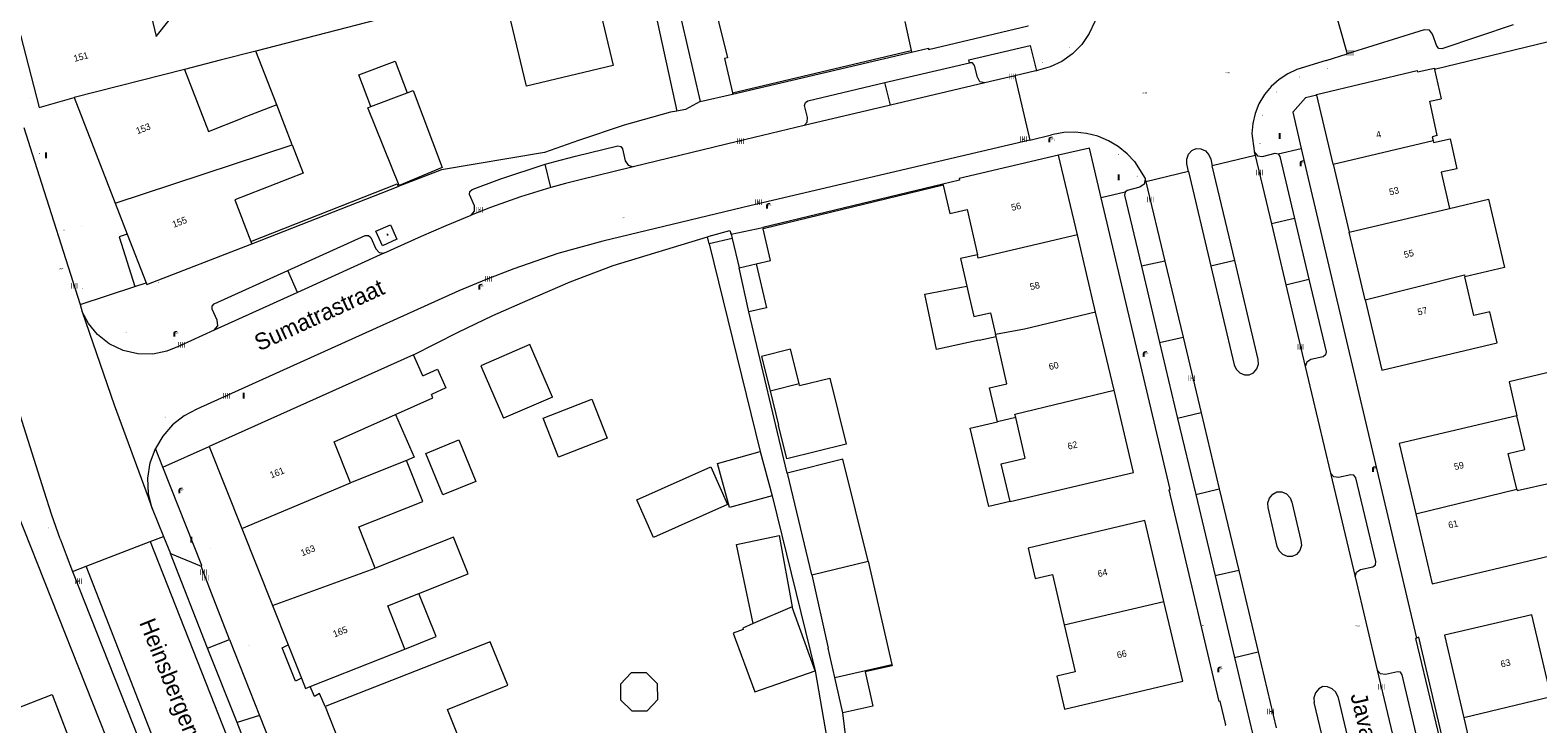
# Model space of a CAD drawing. Header units: metres. Extents: x 197457 to 198138, y 353986 to 354984.
# Tile 71 of 217: x 197813 to 197927, y 354161 to 354213. Entities that reach past the tile are written whole.
import ezdxf
from ezdxf.enums import TextEntityAlignment as Align

# ---------------------------------------------------------------- set-up
doc = ezdxf.new("R2010")
doc.units = ezdxf.units.M
doc.header["$MEASUREMENT"] = 0
for name, color, linetype, lineweight, true_color in [('afsluitpaal', 7, 'Continuous', 0, 0xde7233), ('benzine-   olieput', 7, 'Continuous', 0, 0x104b6e), ('CAI-kast', 7, 'Continuous', 0, 0x104b6e), ('kolk', 7, 'Continuous', 0, 0x104b6e), ('lichtmast', 7, 'Continuous', 0, 0x104b6e), ('verkeersbordpaal', 7, 'Continuous', 0, 0x104b6e)]:
    doc.layers.add(name, color=color, linetype=linetype, lineweight=lineweight, true_color=true_color)
for name, color, linetype, lineweight in [('bijgebouw', 1, 'Continuous', 13), ('grens individueel parkeervak', 7, 'Continuous', 0), ('Grens maaiveld', 253, 'Continuous', 0), ('grens WOZ object', 7, 'Continuous', 0), ('hoofdgebouw', 1, 'Continuous', 0), ('Hoogtepunt', 7, 'Continuous', 0), ('huisnummerreeks BGT', 7, 'Continuous', 0), ('kant muur', 30, 'Continuous', 0), ('kant verharding', 7, 'Continuous', 0), ('openbare ruimte label tekst', 7, 'Continuous', 0), ('tussenmuur', 1, 'Continuous', 13), ('tussenmuur bijgebouw (GBKN Zuid)', 1, 'Continuous', 13), ('vlakafsluiter', 1, 'Continuous', 0), ('waterleidingput', 132, 'Continuous', 0), ('weginrichtingselement', 7, 'Continuous', 0)]:
    doc.layers.add(name, color=color, linetype=linetype, lineweight=lineweight)
doc.styles.add('Style-STANDARD', font='STANDARD.shx')
doc.styles.add('Style-WORKING', font='WORKING.shx')

# ---------------------------------------------------------------- blocks, each defined once
blk = doc.blocks.new('afsluitpaal')
at = {"layer": 'afsluitpaal', "linetype": 'Continuous', "lineweight": 0, "true_color": 0xbd2877}
blk.add_hatch(color=232, dxfattribs=at).paths.add_polyline_path([(0.2, 0.6, 1), (-0.1, 0.6), (-0.1, 0.1), (-0.3, 0.1), (-0.3, -0.1), (0, -0.1, -0.414214), (-0.1, 0, -1), (0.1, 0, -0.414214), (0, -0.1), (0.3, -0.1), (0.3, 0.1), (0.2, 0.1)])
at = {"layer": 'afsluitpaal', "linetype": 'Continuous', "lineweight": 0, "true_color": 0x681648}
blk.add_hatch(color=219, dxfattribs=at).paths.add_polyline_path([(0.1, 0, 1), (-0.1, 0, 1)])
blk = doc.blocks.new('kolk')
at = {"layer": 'kolk', "linetype": 'Continuous', "lineweight": 0, "true_color": 0xbd2877}
for points in [[(-0.49, -0.43), (-0.49, 0), (-0.49, 0.42), (-0.4, 0.42), (-0.4, 0), (-0.4, -0.43)], [(-0.19, -0.43), (-0.19, 0), (-0.19, 0.42), (-0.11, 0.42), (-0.11, 0), (-0.11, -0.43)], [(0.11, -0.43), (0.11, 0), (0.11, 0.42), (0.19, 0.42), (0.19, 0), (0.19, -0.43)], [(0.4, -0.43), (0.4, 0), (0.4, 0.42), (0.49, 0.42), (0.49, 0), (0.49, -0.43)]]:
    blk.add_hatch(color=232, dxfattribs=at).paths.add_polyline_path(points)
at = {"layer": 'kolk', "linetype": 'Continuous', "lineweight": 0, "true_color": 0x681648}
blk.add_hatch(color=219, dxfattribs=at).paths.add_polyline_path([(0.1, 0, 1), (-0.1, 0, 1)])
blk = doc.blocks.new('kast')
at = {"layer": 'CAI-kast', "linetype": 'Continuous', "lineweight": 0, "true_color": 0xbd2877}
h = blk.add_hatch(color=232, dxfattribs=at)
edge = h.paths.add_edge_path()
edge.add_arc((0, 0), 0.1, 0, 360)
edge.add_line((0, -0.1), (0.3, -0.1))
edge.add_line((0.3, -0.1), (0.3, 0.5))
edge.add_line((0.3, 0.5), (-0.3, 0.5))
edge.add_line((-0.3, 0.5), (-0.3, -0.1))
edge.add_line((-0.3, -0.1), (0, -0.1))
edge = h.paths.add_edge_path(flags=16)
edge.add_arc((-0.2, 0.3), 0.0607, 0, 360)
at = {"layer": 'CAI-kast', "linetype": 'Continuous', "lineweight": 0, "true_color": 0x681648}
blk.add_hatch(color=219, dxfattribs=at).paths.add_polyline_path([(-0.1, 0, 1), (0.1, 0, 1)])
at = {"layer": 'CAI-kast', "color": 232, "linetype": 'Continuous', "lineweight": 0, "true_color": 0xbd2877, "extrusion": (0, 0, -1)}
blk.add_solid([(-0.3, 0.6), (0.3, 0.6), (-0.3, 0.5), (0.3, 0.5)], dxfattribs=at)
blk = doc.blocks.new('lichtmast')
at = {"layer": 'lichtmast', "linetype": 'Continuous', "lineweight": 0, "true_color": 0xbd2877}
for points in [[(0.15, 0.42, -0.344151), (0.3, 0.61), (0.43, 0.64, 0.960861), (0.4, 0.79), (0.1, 0.74, 0.366629), (-0.15, 0.45), (-0.15, -0.1), (0, -0.1, -0.414214), (-0.1, 0, -1), (0.1, 0, -0.414214), (0, -0.1), (0.15, -0.1)], [(0.35, 0.55, 1), (0.3, 0.56), (0.23, 0.32, 1), (0.28, 0.31)], [(0.42, 0.58, 1), (0.38, 0.57), (0.44, 0.33, 1), (0.48, 0.34)], [(0.49, 0.61, 1), (0.45, 0.58), (0.63, 0.4, 1), (0.66, 0.43)]]:
    blk.add_hatch(color=232, dxfattribs=at).paths.add_polyline_path(points)
at = {"layer": 'lichtmast', "linetype": 'Continuous', "lineweight": 0, "true_color": 0x681648}
blk.add_hatch(color=219, dxfattribs=at).paths.add_polyline_path([(-0.1, 0, 1), (0.1, 0, 1)])
blk = doc.blocks.new('waterleidingput')
at = {"layer": 'waterleidingput', "linetype": 'Continuous', "lineweight": 0, "true_color": 0x248bcb}
h = blk.add_hatch(color=142, dxfattribs=at)
edge = h.paths.add_edge_path()
edge.add_spline(control_points=[(0.4, 0), (0.4, 0), (0.4, 0.1), (0.4, 0.2), (0.3, 0.3), (0.1, 0.3), (0, 0.3), (-0.2, 0.3), (-0.3, 0.2), (-0.4, 0.1), (-0.4, 0.1), (-0.4, -0.1), (-0.4, -0.1), (-0.3, -0.2), (-0.3, -0.3), (-0.1, -0.3), (0, -0.3), (0.3, -0.3), (0.4, -0.2), (0.4, -0.1), (0.4, 0), (0.4, 0)], knot_values=[0, 0, 0, 0, 0.060484, 0.060484, 0.178041, 0.178041, 0.295599, 0.295599, 0.413157, 0.413157, 0.498623, 0.498623, 0.584089, 0.584089, 0.669555, 0.669555, 0.808438, 0.808438, 0.94732, 0.94732, 1, 1, 1, 1], degree=3, periodic=0)
edge = h.paths.add_edge_path(flags=16)
edge.add_ellipse((0, 0), major_axis=(0.392, 0), ratio=0.689655, start_angle=0, end_angle=360)
for points in [[(-0.1, -0.1, -0.141608), (-0.1, 0), (-0.1, -0.1), (-0.2, 0.2), (-0.2, 0.2), (-0.1, -0.2), (-0.1, -0.2)], [(0, 0.2), (0, 0.2), (-0.1, 0.1, -0.269854), (0, 0.1)], [(0.2, 0.2), (0.2, 0.2), (0.1, -0.1), (0.1, 0, -0.141608), (0, -0.1), (0.1, -0.2), (0.1, -0.2)]]:
    blk.add_hatch(color=142, dxfattribs=at).paths.add_polyline_path(points)
at = {"layer": 'waterleidingput', "linetype": 'Continuous', "lineweight": 0, "true_color": 0x104b6e}
blk.add_hatch(color=156, dxfattribs=at).paths.add_polyline_path([(0.1, 0, 1), (-0.1, 0, 1)])
blk = doc.blocks.new('benzineolieput')
at = {"layer": 'benzine-   olieput', "linetype": 'Continuous', "lineweight": 0, "true_color": 0xbd2877}
h = blk.add_hatch(color=232, dxfattribs=at)
edge = h.paths.add_edge_path()
edge.add_spline(control_points=[(0.4, 0), (0.4, 0), (0.4, 0.1), (0.4, 0.2), (0.3, 0.3), (0.1, 0.3), (0, 0.3), (-0.2, 0.3), (-0.3, 0.2), (-0.4, 0.1), (-0.4, 0.1), (-0.4, -0.1), (-0.4, -0.1), (-0.3, -0.2), (-0.3, -0.3), (-0.1, -0.3), (0, -0.3), (0.3, -0.3), (0.4, -0.2), (0.4, -0.1), (0.4, 0), (0.4, 0)], knot_values=[0, 0, 0, 0, 0.060484, 0.060484, 0.178041, 0.178041, 0.295599, 0.295599, 0.413157, 0.413157, 0.498623, 0.498623, 0.584089, 0.584089, 0.669555, 0.669555, 0.808438, 0.808438, 0.94732, 0.94732, 1, 1, 1, 1], degree=3, periodic=0)
edge = h.paths.add_edge_path(flags=16)
edge.add_ellipse((0, 0), major_axis=(0.392, 0), ratio=0.689655, start_angle=0, end_angle=360)
h = blk.add_hatch(color=232, dxfattribs=at)
h.paths.add_polyline_path([(-0.1, -0.1, -0.572477), (-0.1, 0.1, 0.381612), (-0.1, 0.2), (-0.2, 0.2), (-0.2, -0.2), (-0.1, -0.2, 0.381612)])
h.paths.add_polyline_path([(-0.1, -0.1), (-0.2, -0.1), (-0.2, 0), (-0.1, 0, -1)], flags=16)
h.paths.add_polyline_path([(-0.1, 0), (-0.2, 0), (-0.2, 0.1), (-0.1, 0.1, -1)], flags=16)
at = {"layer": 'benzine-   olieput', "linetype": 'Continuous', "lineweight": 0, "true_color": 0x681648}
blk.add_hatch(color=219, dxfattribs=at).paths.add_polyline_path([(0.1, 0, 1), (-0.1, 0, 1)])
at = {"layer": 'benzine-   olieput', "linetype": 'Continuous', "lineweight": 0, "true_color": 0xbd2877}
h = blk.add_hatch(color=232, dxfattribs=at)
h.paths.add_polyline_path([(0.3, -0.1), (0.3, 0.1, 1), (0.1, 0.1), (0.1, 0.1, -0.377964), (0.1, -0.1), (0.1, -0.1, 1)])
h.paths.add_polyline_path([(0.1, -0.1), (0.1, 0.1, -1), (0.2, 0.1), (0.2, -0.1, -1)], flags=16)
blk = doc.blocks.new('paal')
at = {"layer": 'verkeersbordpaal', "linetype": 'Continuous', "lineweight": 0, "true_color": 0xbd2877}
blk.add_hatch(color=232, dxfattribs=at).paths.add_polyline_path([(0.15, 0.8), (-0.15, 0.8), (-0.15, -0.1), (0, -0.1, -0.414214), (-0.1, 0, -1), (0.1, 0, -0.414214), (0, -0.1), (0.15, -0.1)])
at = {"layer": 'verkeersbordpaal', "linetype": 'Continuous', "lineweight": 0, "true_color": 0x681648}
blk.add_hatch(color=219, dxfattribs=at).paths.add_polyline_path([(-0.1, 0, 1), (0.1, 0, 1)])

msp = doc.modelspace()

# ---------------------------------------------------------------- linework, layer by layer
at = {"layer": 'bijgebouw', "linetype": 'Continuous', "lineweight": 13}
for p, q in [((197862.416, 354213.919), (197863.848, 354207.748)), ((197865.679, 354210.986), (197866.275, 354208.417)), ((197863.848, 354207.748), (197866.298, 354208.317)), ((197866.275, 354208.417), (197866.298, 354208.317)), ((197866.194, 354197.759), (197868.564, 354198.28)), ((197866.194, 354197.759), (197866.269, 354197.442)), ((197868.564, 354198.28), (197868.591, 354198.163)), ((197866.269, 354197.442), (197866.792, 354195.227)), ((197871.337, 354186.372), (197871.299, 354186.526)), ((197852.741, 354185.508), (197849.054, 354183.915)), ((197869.111, 354185.982), (197869.752, 354183.404)), ((197870.392, 354179.792), (197872.241, 354172.144)), ((197876.506, 354173.157), (197878.287, 354165.386)), ((197872.241, 354172.144), (197872.246, 354172.122)), ((197872.246, 354172.122), (197873.482, 354166.619)), ((197867.836, 354168.459), (197867.052, 354168.12)), ((197873.991, 354164.4), (197873.482, 354166.619)), ((197874.602, 354161.74), (197873.991, 354164.4))]:
    msp.add_line(p, q, dxfattribs=at)
at = {"layer": 'bijgebouw', "linetype": 'Continuous', "lineweight": 13, "flags": 128}
for points in [[(197862.416, 354213.919), (197865.028, 354214.564), (197865.899, 354211.04), (197865.679, 354210.986)], [(197839.073, 354207.372), (197838.165, 354209.748), (197840.899, 354210.793), (197841.808, 354208.414)], [(197841.808, 354208.414), (197842.248, 354208.576), (197844.428, 354202.786), (197841.19, 354201.432), (197838.829, 354207.267), (197839.073, 354207.372)], [(197868.076, 354195.533), (197869.149, 354195.788), (197868.591, 354198.163)], [(197852.741, 354185.508), (197851.035, 354189.458), (197847.347, 354187.865), (197849.054, 354183.915)], [(197871.299, 354186.526), (197870.655, 354189.106), (197868.469, 354188.562), (197869.111, 354185.982)], [(197871.337, 354186.372), (197873.614, 354186.938), (197874.851, 354181.961), (197870.386, 354180.852), (197869.752, 354183.404)], [(197876.506, 354173.157), (197874.599, 354180.836), (197870.392, 354179.792)], [(197872.52, 354164.91), (197870.905, 354169.338), (197870.769, 354169.726)], [(197867.052, 354168.12), (197867.091, 354168.007), (197866.341, 354167.745), (197867.956, 354163.317), (197872.52, 354164.91)], [(197876.262, 354164.825), (197876.85, 354162.259), (197874.602, 354161.74)], [(197878.287, 354165.386), (197878.308, 354165.294), (197876.262, 354164.825)]]:
    msp.add_lwpolyline(points, dxfattribs=at)
at = {"layer": 'grens individueel parkeervak', "linetype": 'Continuous', "lineweight": 0}
for p, q in [((197877.757, 354209.173), (197884.126, 354210.672)), ((197878.169, 354207.47), (197877.757, 354209.173)), ((197885.275, 354209.149), (197878.169, 354207.47)), ((197878.169, 354207.47), (197871.693, 354205.939)), ((197905.559, 354203.968), (197905.627, 354203.682)), ((197905.627, 354203.682), (197906.847, 354198.541)), ((197852.619, 354201.292), (197852.189, 354203.029)), ((197858.708, 354202.812), (197854.808, 354201.862)), ((197858.813, 354202.838), (197858.708, 354202.812)), ((197897.352, 354201.918), (197897.402, 354201.711)), ((197897.402, 354201.711), (197898.829, 354195.747)), ((197908.6, 354198.94), (197906.847, 354198.541)), ((197908.6, 354198.94), (197909.676, 354194.376)), ((197906.847, 354198.541), (197907.937, 354193.947)), ((197840.049, 354196.339), (197833.534, 354193.387)), ((197898.829, 354195.747), (197897.074, 354195.349)), ((197898.829, 354195.747), (197900.2, 354190.005)), ((197833.534, 354193.387), (197832.81, 354195.027)), ((197897.074, 354195.349), (197898.437, 354189.611)), ((197907.937, 354193.947), (197909.676, 354194.376)), ((197833.534, 354193.387), (197827.276, 354190.551)), ((197907.937, 354193.947), (197909.395, 354187.806)), ((197898.437, 354189.611), (197900.2, 354190.005)), ((197900.2, 354190.005), (197901.558, 354184.315)), ((197898.437, 354189.611), (197899.794, 354183.896)), ((197901.558, 354184.315), (197899.794, 354183.896)), ((197901.558, 354184.315), (197902.924, 354178.592)), ((197899.794, 354183.896), (197901.152, 354178.177)), ((197911.3, 354179.776), (197913.15, 354171.983)), ((197901.152, 354178.177), (197902.924, 354178.592)), ((197902.924, 354178.592), (197904.389, 354172.455)), ((197901.152, 354178.177), (197902.606, 354172.054)), ((197826.778, 354166.618), (197823.976, 354173.726)), ((197823.976, 354173.726), (197826.29, 354172.789)), ((197904.389, 354172.455), (197902.606, 354172.054)), ((197902.606, 354172.054), (197904.067, 354165.905)), ((197904.389, 354172.455), (197905.852, 354166.329)), ((197826.778, 354166.618), (197828.436, 354167.276)), ((197828.436, 354167.276), (197830.685, 354161.555)), ((197828.99, 354161.007), (197826.778, 354166.618)), ((197904.067, 354165.905), (197905.852, 354166.329)), ((197905.852, 354166.329), (197907.216, 354160.614)), ((197904.067, 354165.905), (197905.426, 354160.18)), ((197914.819, 354164.95), (197916.385, 354158.352)), ((197830.685, 354161.555), (197828.99, 354161.007)), ((197830.685, 354161.555), (197832.761, 354156.273)), ((197831.125, 354155.591), (197828.99, 354161.007))]:
    msp.add_line(p, q, dxfattribs=at)
at = {"layer": 'grens individueel parkeervak', "linetype": 'Continuous', "lineweight": 0, "flags": 128}
for points in [[(197925.039, 354213.515), (197919.68, 354211.721), (197919.453, 354211.737), (197919.301, 354211.907), (197918.987, 354212.815), (197918.739, 354213.116), (197918.351, 354213.156)], [(197885.275, 354209.149), (197884.911, 354209.244), (197884.726, 354209.572), (197884.498, 354210.462), (197884.362, 354210.656), (197884.126, 354210.672)], [(197871.693, 354205.939), (197871.914, 354206.199), (197871.936, 354206.539), (197871.717, 354207.442), (197871.774, 354207.671), (197871.966, 354207.81), (197877.757, 354209.173)], [(197852.189, 354203.029), (197853.323, 354203.347), (197854.469, 354203.644), (197857.647, 354204.412), (197857.872, 354204.371), (197858.004, 354204.184), (197858.215, 354203.282), (197858.442, 354202.963), (197858.813, 354202.838)], [(197905.559, 354203.968), (197905.804, 354203.669), (197906.187, 354203.624), (197907.129, 354203.86), (197907.358, 354203.814)], [(197907.358, 354203.814), (197907.495, 354203.625), (197908.6, 354198.94)], [(197846.619, 354199.201), (197846.872, 354199.502), (197846.859, 354199.895), (197846.49, 354200.761), (197846.506, 354200.992), (197846.688, 354201.134), (197848.761, 354201.915), (197852.189, 354203.029)], [(197852.619, 354201.292), (197850.322, 354200.587), (197848.058, 354199.781), (197846.619, 354199.201)], [(197854.808, 354201.862), (197853.711, 354201.588), (197852.619, 354201.292)], [(197897.352, 354201.918), (197897.276, 354201.528), (197896.951, 354201.3), (197896.005, 354201.062), (197895.838, 354200.922)], [(197895.838, 354200.922), (197895.802, 354200.707), (197897.074, 354195.349)], [(197832.81, 354195.027), (197838.648, 354197.661), (197838.888, 354197.662), (197839.069, 354197.506), (197839.438, 354196.659), (197839.686, 354196.388), (197840.049, 354196.339)], [(197827.276, 354190.551), (197827.542, 354190.879), (197827.504, 354191.3), (197827.13, 354192.12), (197827.114, 354192.349), (197827.262, 354192.524), (197832.81, 354195.027)], [(197909.676, 354194.376), (197910.964, 354188.914), (197910.928, 354188.682), (197910.738, 354188.546), (197909.818, 354188.327), (197909.52, 354188.137), (197909.395, 354187.806)], [(197913.15, 354171.983), (197913.25, 354172.334), (197913.563, 354172.522), (197914.478, 354172.731), (197914.675, 354172.881), (197914.7, 354173.127), (197913.202, 354179.442), (197913.061, 354179.634), (197912.825, 354179.668), (197911.901, 354179.46), (197911.538, 354179.5), (197911.3, 354179.776)], [(197828.436, 354167.276), (197827.068, 354170.756), (197826.29, 354172.789)], [(197918.084, 354158.77), (197916.69, 354164.608), (197916.562, 354164.8), (197916.333, 354164.833), (197915.435, 354164.626), (197915.066, 354164.672), (197914.819, 354164.95)]]:
    msp.add_lwpolyline(points, dxfattribs=at)
at = {"layer": 'Grens maaiveld', "linetype": 'Continuous', "lineweight": 0}
for p, q in [((197911.215, 354216.105), (197912.561, 354211.34)), ((197866.275, 354208.417), (197879.731, 354211.584)), ((197887.549, 354209.686), (197888.655, 354204.853)), ((197905.627, 354203.682), (197902.4, 354202.916)), ((197900.619, 354202.494), (197897.402, 354201.711)), ((197830.104, 354197.044), (197841.121, 354201.348)), ((197882.124, 354201.544), (197868.564, 354198.28)), ((197882.147, 354201.448), (197868.591, 354198.163)), ((197817.624, 354172.778), (197822.454, 354174.635)), ((197822.454, 354174.635), (197823.457, 354175.021)), ((197816.613, 354172.389), (197817.624, 354172.778))]:
    msp.add_line(p, q, dxfattribs=at)
at = {"layer": 'Grens maaiveld', "linetype": 'Continuous', "lineweight": 0, "flags": 128}
for points in [[(197931.353, 354210.59), (197930.304, 354212.875), (197919.139, 354210.169)], [(197866.298, 354208.317), (197879.757, 354211.467), (197879.755, 354211.476)], [(197830.033, 354197.227), (197841.045, 354201.545), (197841.121, 354201.348)], [(197822.454, 354174.635), (197828.882, 354158.335), (197833.348, 354147.208), (197837.088, 354137.997), (197840.195, 354130.66), (197843.439, 354123.414), (197847.813, 354114.407), (197850.497, 354109.062), (197852.974, 354104.846)], [(197848.471, 354102.346), (197843.568, 354111.303), (197839.962, 354118.544), (197837.034, 354124.893), (197833.797, 354132.287), (197830.377, 354140.594), (197824.764, 354154.49), (197817.624, 354172.778)], [(197917.775, 354167.376), (197917.706, 354167.351), (197920.153, 354157.105)], [(197920.153, 354157.105), (197920.369, 354157.151), (197917.942, 354167.437), (197917.775, 354167.376)]]:
    msp.add_lwpolyline(points, dxfattribs=at)
at = {"layer": 'grens WOZ object', "linetype": 'Continuous', "lineweight": 0}
for p, q in [((197830.415, 354211.544), (197827.733, 354210.854)), ((197831.981, 354207.494), (197830.415, 354211.544)), ((197827.733, 354210.854), (197825.029, 354210.166)), ((197831.981, 354207.494), (197829.379, 354206.488)), ((197866.792, 354195.227), (197868.076, 354195.533)), ((197867.526, 354191.922), (197866.792, 354195.227)), ((197883.924, 354193.856), (197884.026, 354193.408)), ((197884.026, 354193.408), (197884.447, 354191.567)), ((197884.447, 354191.567), (197885.713, 354191.857)), ((197885.713, 354191.857), (197886.092, 354190.206)), ((197884.855, 354189.783), (197886.123, 354190.073)), ((197886.123, 354190.073), (197886.092, 354190.206)), ((197887.602, 354183.967), (197886.231, 354183.643)), ((197841.748, 354180.737), (197837.529, 354179.061)), ((197865.145, 354180.517), (197868.362, 354181.406)), ((197868.362, 354181.406), (197869.282, 354178.076)), ((197859.092, 354177.771), (197864.661, 354180.254)), ((197864.661, 354180.254), (197865.92, 354177.429)), ((197860.351, 354174.946), (197859.092, 354177.771)), ((197865.92, 354177.429), (197860.351, 354174.946)), ((197870.769, 354169.726), (197867.836, 354168.459)), ((197858.652, 354164.76), (197857.847, 354163.916)), ((197857.847, 354163.916), (197857.868, 354162.728)), ((197859.812, 354164.765), (197858.652, 354164.76)), ((197860.648, 354163.929), (197859.812, 354164.765)), ((197860.669, 354162.741), (197860.648, 354163.929)), ((197857.868, 354162.728), (197858.703, 354161.891)), ((197859.863, 354161.897), (197860.669, 354162.741)), ((197858.703, 354161.891), (197859.863, 354161.897))]:
    msp.add_line(p, q, dxfattribs=at)
at = {"layer": 'grens WOZ object', "linetype": 'Continuous', "lineweight": 0, "flags": 128}
for points in [[(197825.029, 354210.166), (197826.832, 354205.503), (197829.379, 354206.488)], [(197868.076, 354195.533), (197868.848, 354192.232), (197867.526, 354191.922)], [(197884.855, 354189.783), (197881.642, 354189.096), (197880.775, 354193.254), (197883.924, 354193.856)], [(197929.171, 354187.703), (197924.741, 354186.668), (197925.313, 354184.109)], [(197853.189, 354180.986), (197852.034, 354183.922), (197855.689, 354185.36), (197856.844, 354182.424), (197853.189, 354180.986)], [(197837.529, 354179.061), (197836.303, 354182.146), (197840.927, 354184.2)], [(197840.927, 354184.2), (197842.321, 354180.987), (197841.748, 354180.737)], [(197925.323, 354178.578), (197924.682, 354181.272), (197925.919, 354181.567), (197925.313, 354184.109)], [(197887.183, 354177.651), (197885.577, 354177.272), (197884.187, 354183.16), (197886.231, 354183.643)], [(197887.183, 354177.651), (197886.516, 354180.474), (197888.318, 354180.899), (197887.602, 354183.967)], [(197843.202, 354181.273), (197845.68, 354182.286), (197846.956, 354179.164), (197844.478, 354178.151), (197843.202, 354181.273)], [(197869.282, 354178.076), (197866.065, 354177.187), (197865.145, 354180.517)], [(197925.323, 354178.578), (197925.346, 354178.481), (197928.025, 354179.08)], [(197867.836, 354168.459), (197866.596, 354174.41), (197869.809, 354175.08), (197870.769, 354169.726)], [(197841.627, 354166.55), (197840.335, 354169.803), (197842.688, 354170.738)], [(197841.627, 354166.55), (197843.98, 354167.484), (197842.688, 354170.738)]]:
    msp.add_lwpolyline(points, dxfattribs=at)
at = {"layer": 'hoofdgebouw', "linetype": 'Continuous', "lineweight": 0}
for p, q in [((197879.253, 354213.777), (197879.731, 354211.584)), ((197879.731, 354211.584), (197879.755, 354211.476)), ((197919.139, 354210.169), (197919.641, 354207.961)), ((197816.729, 354208.054), (197819.821, 354200.093)), ((197911.494, 354203.037), (197910.265, 354208.225)), ((197833.143, 354204.49), (197831.981, 354207.494)), ((197892.244, 354197.712), (197890.831, 354203.718)), ((197911.494, 354203.037), (197912.7, 354197.927)), ((197882.124, 354201.544), (197882.147, 354201.448)), ((197882.147, 354201.448), (197882.65, 354199.327)), ((197819.821, 354200.093), (197820.719, 354197.78)), ((197820.719, 354197.78), (197822.143, 354194.115)), ((197913.9, 354192.839), (197912.7, 354197.927)), ((197830.033, 354197.227), (197830.104, 354197.044)), ((197893.616, 354191.902), (197892.244, 354197.712)), ((197895.003, 354186.034), (197893.616, 354191.902)), ((197842.276, 354188.694), (197826.905, 354181.8)), ((197842.982, 354187.12), (197842.276, 354188.694)), ((197826.905, 354181.8), (197829.358, 354175.627)), ((197829.358, 354175.627), (197831.659, 354169.835)), ((197831.659, 354169.835), (197832.843, 354166.854)), ((197927.914, 354162.96), (197926.454, 354169.131)), ((197832.843, 354166.854), (197833.837, 354164.352)), ((197834.5, 354163.719), (197841.627, 354166.55)), ((197921.327, 354161.372), (197922.782, 354155.16))]:
    msp.add_line(p, q, dxfattribs=at)
at = {"layer": 'hoofdgebouw', "linetype": 'Continuous', "lineweight": 0, "flags": 128}
for points in [[(197848.873, 354216.878), (197852.676, 354217.783), (197851.566, 354222.448), (197854.302, 354223.099), (197857.308, 354210.467), (197850.769, 354208.911), (197848.873, 354216.878)], [(197844.404, 354216.677), (197844.777, 354215.241), (197830.415, 354211.544)], [(197822.27, 354215.289), (197822.895, 354212.642), (197823.889, 354213.868), (197827.598, 354214.887)], [(197812.688, 354212.757), (197814.089, 354207.308), (197816.729, 354208.054)], [(197879.755, 354211.476), (197881.049, 354211.759), (197881.041, 354211.666), (197888.538, 354213.436), (197888.529, 354213.474)], [(197910.265, 354208.225), (197910.25, 354208.288), (197917.83, 354210.082), (197917.857, 354209.983), (197919.116, 354210.27), (197919.139, 354210.169)], [(197919.337, 354205.193), (197918.786, 354207.779), (197919.641, 354207.961)], [(197919.337, 354205.193), (197918.956, 354205.106), (197919.022, 354204.812)], [(197919.022, 354204.812), (197919.055, 354204.666), (197920.302, 354204.955), (197920.82, 354202.696), (197919.642, 354202.423), (197920.268, 354199.712)], [(197833.143, 354204.49), (197833.968, 354202.355), (197828.82, 354200.364), (197830.033, 354197.227)], [(197890.831, 354203.718), (197883.36, 354201.951), (197883.382, 354201.842), (197882.124, 354201.544)], [(197920.268, 354199.712), (197923.189, 354200.401), (197924.402, 354195.256), (197921.418, 354194.552)], [(197882.65, 354199.327), (197883.959, 354199.632), (197884.725, 354196.215)], [(197822.143, 354194.115), (197822.193, 354193.985), (197830.104, 354197.044)], [(197884.725, 354196.215), (197883.454, 354195.926), (197883.924, 354193.856)], [(197913.9, 354192.839), (197915.151, 354187.538), (197923.839, 354189.588), (197923.302, 354191.923), (197922.092, 354191.644), (197921.418, 354194.552)], [(197886.231, 354183.643), (197885.638, 354186.198), (197886.944, 354186.497), (197886.123, 354190.073)], [(197842.982, 354187.12), (197844.07, 354187.609), (197844.705, 354186.195), (197843.617, 354185.705)], [(197840.927, 354184.2), (197843.733, 354185.446), (197843.617, 354185.705)], [(197887.183, 354177.651), (197896.465, 354179.843), (197895.003, 354186.034)], [(197925.313, 354184.109), (197916.458, 354182.007), (197917.714, 354176.717)], [(197839.393, 354172.635), (197838.16, 354175.739), (197842.974, 354177.651), (197841.748, 354180.737)], [(197898.756, 354170.124), (197897.312, 354176.223), (197888.547, 354174.148)], [(197917.714, 354176.717), (197918.962, 354171.457), (197927.799, 354173.555)], [(197842.688, 354170.738), (197846.385, 354172.206), (197845.285, 354174.976), (197839.393, 354172.635)], [(197888.547, 354174.148), (197889.078, 354171.848), (197890.386, 354172.149), (197891.257, 354168.363)], [(197891.273, 354162.01), (197900.177, 354164.118), (197898.756, 354170.124)], [(197891.257, 354168.363), (197892.072, 354164.821), (197890.699, 354164.501), (197891.273, 354162.01)], [(197926.454, 354169.131), (197919.871, 354167.589), (197921.327, 354161.372)], [(197845.898, 354159.356), (197844.829, 354162.006), (197849.364, 354163.835), (197848.048, 354167.099), (197835.633, 354162.213)], [(197833.837, 354164.352), (197834.145, 354163.578), (197834.5, 354163.719)], [(197809.531, 354155.536), (197812.072, 354156.602), (197810.238, 354161.242), (197815.063, 354163.133), (197816.861, 354158.47), (197816.972, 354158.529), (197819.319, 354152.633)], [(197835.633, 354162.213), (197836.649, 354159.62), (197836.1, 354158.571), (197837.093, 354156.082)]]:
    msp.add_lwpolyline(points, dxfattribs=at)
at = {"layer": 'kant muur', "linetype": 'Continuous', "lineweight": 0}
for p, q in [((197866.275, 354208.417), (197879.731, 354211.584)), ((197830.104, 354197.044), (197841.121, 354201.348)), ((197882.124, 354201.544), (197868.564, 354198.28)), ((197882.147, 354201.448), (197868.591, 354198.163))]:
    msp.add_line(p, q, dxfattribs=at)
at = {"layer": 'kant muur', "linetype": 'Continuous', "lineweight": 0, "flags": 128}
for points in [[(197931.353, 354210.59), (197930.304, 354212.875), (197919.139, 354210.169)], [(197866.298, 354208.317), (197879.757, 354211.467), (197879.755, 354211.476)], [(197830.033, 354197.227), (197841.045, 354201.545), (197841.121, 354201.348)], [(197917.775, 354167.376), (197917.706, 354167.351), (197920.153, 354157.105)], [(197920.153, 354157.105), (197920.369, 354157.151), (197917.942, 354167.437), (197917.775, 354167.376)]]:
    msp.add_lwpolyline(points, dxfattribs=at)
at = {"layer": 'kant verharding', "linetype": 'Continuous', "lineweight": 0}
for p, q in [((197918.351, 354213.156), (197912.561, 354211.34)), ((197910.975, 354210.843), (197912.561, 354211.34)), ((197887.549, 354209.686), (197885.275, 354209.149)), ((197889.126, 354210.059), (197887.549, 354209.686)), ((197889.169, 354210.069), (197889.126, 354210.059)), ((197812.945, 354205.789), (197813.746, 354203.265)), ((197888.655, 354204.853), (197867.691, 354199.923)), ((197888.655, 354204.853), (197890.292, 354205.238)), ((197813.746, 354203.265), (197817.175, 354192.465)), ((197900.619, 354202.494), (197902.304, 354195.359)), ((197904.095, 354195.779), (197902.4, 354202.916)), ((197867.691, 354199.923), (197856.514, 354197.235)), ((197866.194, 354197.759), (197866.165, 354197.842)), ((197864.52, 354197.035), (197864.408, 354197.578)), ((197864.52, 354197.035), (197868.362, 354181.406)), ((197904.095, 354195.779), (197902.304, 354195.359)), ((197821.306, 354193.837), (197822.143, 354194.115)), ((197817.175, 354192.465), (197817.344, 354191.934)), ((197870.392, 354179.792), (197867.526, 354191.922)), ((197909.395, 354187.806), (197911.3, 354179.776)), ((197823.412, 354180.234), (197822.854, 354181.645)), ((197822.507, 354177.404), (197822.61, 354177.136)), ((197869.282, 354178.076), (197872.52, 354164.91)), ((197822.61, 354177.136), (197823.457, 354175.021)), ((197823.457, 354175.021), (197823.976, 354173.726)), ((197913.15, 354171.983), (197914.819, 354164.95)), ((197911.853, 354162.964), (197921.155, 354124.04)), ((197919.354, 354123.614), (197910.07, 354162.526))]:
    msp.add_line(p, q, dxfattribs=at)
at = {"layer": 'kant verharding', "linetype": 'Continuous', "lineweight": 0, "flags": 128}
for points in [[(197856.319, 354241.73), (197854.585, 354241.399), (197862.097, 354207.033)], [(197893.9, 354215.597), (197893.807, 354214.686), (197893.557, 354213.764), (197893.143, 354212.872), (197892.573, 354212.051), (197891.87, 354211.343), (197891.067, 354210.774), (197890.205, 354210.362), (197889.326, 354210.106), (197889.169, 354210.069)], [(197884.126, 354210.672), (197884.084, 354210.878), (197888.682, 354211.97), (197889.169, 354210.069)], [(197910.975, 354210.843), (197908.766, 354210.151), (197908.083, 354209.841), (197907.431, 354209.419), (197906.837, 354208.892), (197906.325, 354208.271), (197905.916, 354207.579), (197905.621, 354206.841), (197905.446, 354206.085), (197905.386, 354205.337)], [(197910.265, 354208.225), (197909.42, 354208.032), (197908.459, 354206.961), (197909.089, 354204.21)], [(197862.097, 354207.033), (197861.609, 354206.944), (197858.133, 354205.961), (197854.703, 354204.825), (197852.142, 354203.921), (197844.391, 354202.616), (197841.121, 354201.348)], [(197863.848, 354207.748), (197862.755, 354207.152), (197862.097, 354207.033)], [(197871.693, 354205.939), (197866.651, 354204.748), (197858.813, 354202.838)], [(197896.545, 354203.227), (197895.982, 354203.826), (197895.323, 354204.357), (197894.58, 354204.799), (197893.774, 354205.134), (197892.927, 354205.349), (197892.068, 354205.439), (197891.221, 354205.409), (197890.412, 354205.266), (197890.292, 354205.238)], [(197905.386, 354205.337), (197905.542, 354204.038), (197905.559, 354203.968)], [(197894.037, 354200.496), (197893.15, 354204.245), (197890.831, 354203.718)], [(197900.619, 354202.494), (197900.485, 354203.061), (197900.479, 354203.42), (197900.613, 354203.782), (197900.874, 354204.066), (197901.196, 354204.224), (197901.551, 354204.197), (197901.896, 354204.031), (197902.153, 354203.749), (197902.281, 354203.416), (197902.4, 354202.916)], [(197909.089, 354204.21), (197909.51, 354202.372), (197917.775, 354167.376)], [(197896.545, 354203.227), (197897.34, 354201.967), (197897.352, 354201.918)], [(197903.367, 354160.808), (197903.432, 354160.835), (197902.999, 354162.613), (197902.916, 354162.603), (197899.147, 354178.518), (197899.227, 354178.554), (197894.037, 354200.496)], [(197840.049, 354196.339), (197842.866, 354197.615), (197844.735, 354198.418), (197846.619, 354199.201)], [(197820.719, 354197.78), (197820.124, 354197.567), (197821.306, 354193.837)], [(197840.537, 354198.472), (197841.021, 354197.388), (197839.942, 354196.897), (197839.443, 354197.986), (197840.537, 354198.472)], [(197864.408, 354197.578), (197864.518, 354197.612), (197866.091, 354198.044), (197866.165, 354197.842)], [(197856.514, 354197.235), (197853.132, 354196.305), (197849.814, 354195.166), (197847.748, 354194.345), (197845.688, 354193.506), (197825.962, 354184.596), (197825.001, 354184.091), (197824.135, 354183.409), (197823.408, 354182.578), (197822.854, 354181.645)], [(197842.276, 354188.694), (197845.646, 354190.389), (197848.236, 354191.657), (197850.878, 354192.812), (197854.061, 354194.186), (197857.302, 354195.415), (197864.408, 354197.578)], [(197902.304, 354195.359), (197904.059, 354187.928), (197904.209, 354187.606), (197904.48, 354187.341), (197904.83, 354187.194), (197905.184, 354187.181), (197905.498, 354187.345), (197905.748, 354187.632), (197905.873, 354187.991), (197905.861, 354188.345), (197904.095, 354195.779)], [(197815.681, 354174.841), (197815.053, 354176.626), (197814.463, 354178.423), (197809.503, 354194.07)], [(197817.344, 354191.934), (197819.738, 354184.922), (197822.291, 354177.966), (197822.507, 354177.404)], [(197827.276, 354190.551), (197824.628, 354189.351), (197823.705, 354188.959), (197822.654, 354188.745), (197821.531, 354188.757), (197820.41, 354189.019), (197819.375, 354189.521), (197818.495, 354190.22), (197817.814, 354191.048), (197817.344, 354191.934)], [(197822.61, 354177.136), (197822.339, 354178.249), (197822.287, 354179.415), (197822.464, 354180.568), (197822.854, 354181.645)], [(197826.29, 354172.789), (197826.345, 354172.824), (197823.412, 354180.234)], [(197906.601, 354177.195), (197906.579, 354177.55), (197906.699, 354177.913), (197906.949, 354178.202), (197907.264, 354178.366), (197907.626, 354178.367), (197907.989, 354178.217), (197908.261, 354177.935), (197908.394, 354177.598), (197909.077, 354174.703), (197909.105, 354174.343), (197908.99, 354173.972), (197908.742, 354173.674), (197908.425, 354173.501), (197908.066, 354173.517), (197907.713, 354173.669), (197907.439, 354173.939), (197907.29, 354174.266), (197906.601, 354177.195)], [(197829.821, 354126.266), (197832.419, 354127.343), (197830.778, 354131.078), (197825.352, 354144.23), (197812.436, 354176.844)], [(197815.681, 354174.841), (197816.125, 354173.646), (197816.613, 354172.389)], [(197816.613, 354172.389), (197827.881, 354143.912), (197828.613, 354142.089), (197829.364, 354140.276), (197833.494, 354130.45), (197834.371, 354128.389), (197835.265, 354126.335)], [(197833.837, 354164.352), (197833.386, 354164.129), (197832.393, 354166.649), (197832.843, 354166.854)], [(197872.52, 354164.91), (197873.852, 354157.048), (197871.112, 354156.642)], [(197835.633, 354162.213), (197835.196, 354163.208), (197834.827, 354162.969), (197834.5, 354163.719)], [(197911.853, 354162.964), (197911.705, 354163.29), (197911.431, 354163.56), (197911.076, 354163.708), (197910.718, 354163.719), (197910.409, 354163.541), (197910.167, 354163.246), (197910.051, 354162.882), (197910.07, 354162.526)], [(197878.337, 354141.455), (197875.032, 354152.1), (197875.246, 354156.396), (197874.602, 354161.74)]]:
    msp.add_lwpolyline(points, dxfattribs=at)
at = {"layer": 'tussenmuur', "linetype": 'Continuous', "lineweight": 13}
for p, q in [((197825.029, 354210.166), (197816.729, 354208.054)), ((197911.494, 354203.037), (197919.022, 354204.812)), ((197819.821, 354200.093), (197833.143, 354204.49)), ((197912.7, 354197.927), (197920.268, 354199.712)), ((197829.358, 354175.627), (197837.529, 354179.061)), ((197917.714, 354176.717), (197925.323, 354178.578)), ((197831.659, 354169.835), (197839.393, 354172.635)), ((197891.257, 354168.363), (197898.756, 354170.124)), ((197927.914, 354162.96), (197921.327, 354161.372))]:
    msp.add_line(p, q, dxfattribs=at)
at = {"layer": 'tussenmuur', "linetype": 'Continuous', "lineweight": 13, "flags": 128}
for points in [[(197892.244, 354197.712), (197884.781, 354195.964), (197884.725, 354196.215)], [(197913.9, 354192.839), (197921.383, 354194.702), (197921.418, 354194.552)], [(197893.616, 354191.902), (197888.273, 354190.623), (197886.092, 354190.206)], [(197887.602, 354183.967), (197887.545, 354184.211), (197895.003, 354186.034)]]:
    msp.add_lwpolyline(points, dxfattribs=at)
at = {"layer": 'tussenmuur bijgebouw (GBKN Zuid)', "linetype": 'Continuous', "lineweight": 13}
for p, q in [((197839.073, 354207.372), (197841.808, 354208.414)), ((197869.111, 354185.982), (197871.299, 354186.526)), ((197872.246, 354172.122), (197876.506, 354173.157)), ((197873.991, 354164.4), (197878.287, 354165.386))]:
    msp.add_line(p, q, dxfattribs=at)
at = {"layer": 'vlakafsluiter', "linetype": 'Continuous', "lineweight": 0}
for p, q in [((197907.358, 354203.814), (197909.089, 354204.21)), ((197895.838, 354200.922), (197894.037, 354200.496)), ((197866.269, 354197.442), (197864.52, 354197.035)), ((197817.175, 354192.465), (197821.306, 354193.837)), ((197823.412, 354180.234), (197826.905, 354181.8))]:
    msp.add_line(p, q, dxfattribs=at)

# ---------------------------------------------------------------- block references
at = {"layer": 'afsluitpaal', "linetype": 'Continuous', "lineweight": 0, "xscale": 0.1, "yscale": 0.1, "zscale": 0.1}
for p in [(197891.631, 354211.779), (197889.613, 354210.654), (197908.953, 354209.587), (197907.22, 354208.45), (197906.196, 354206.682), (197890.515, 354204.822), (197905.989, 354204.566), (197814.129, 354203.802), (197895.339, 354203.734), (197896.75, 354202.103), (197815.959, 354198.042), (197817.335, 354193.644), (197814.795, 354175.629)]:
    msp.add_blockref('afsluitpaal', p, dxfattribs=at)
at = {"layer": 'benzine-   olieput', "linetype": 'Continuous', "lineweight": 0, "xscale": 0.1, "yscale": 0.1, "zscale": 0.1}
msp.add_blockref('benzineolieput', (197911.059, 354210.266), dxfattribs=at)
at = {"layer": 'CAI-kast', "linetype": 'Continuous', "lineweight": 0, "xscale": 0.1, "yscale": 0.1, "zscale": 0.1}
for p in [(197823.067, 354194.093), (197901.692, 354168.297)]:
    msp.add_blockref('kast', p, dxfattribs=at)
at = {"layer": 'kolk', "linetype": 'Continuous', "lineweight": 0, "xscale": 0.5, "yscale": 0.5}
for p in [(197912.772, 354211.412), (197887.386, 354209.636), (197866.895, 354204.781), (197888.182, 354204.913), (197905.963, 354202.413), (197868.237, 354200.19), (197897.727, 354200.378), (197847.24, 354199.609), (197847.911, 354194.412), (197816.732, 354193.883), (197824.826, 354189.453), (197909.072, 354189.282), (197900.859, 354186.939), (197828.207, 354185.596), (197817.067, 354171.66), (197826.458, 354172.333), (197826.62, 354171.905), (197915.116, 354163.695), (197906.793, 354161.849)]:
    msp.add_blockref('kolk', p, dxfattribs=at)
at = {"layer": 'lichtmast', "linetype": 'Continuous', "lineweight": 0, "xscale": 0.5, "yscale": 0.5}
for p in [(197890.142, 354204.718), (197909.053, 354202.935), (197868.893, 354199.729), (197847.228, 354193.644), (197824.266, 354190.098), (197897.242, 354188.58), (197914.49, 354179.917), (197824.659, 354178.306), (197902.86, 354164.841)]:
    msp.add_blockref('lichtmast', p, dxfattribs=at)
at = {"layer": 'verkeersbordpaal', "linetype": 'Continuous', "lineweight": 0, "xscale": 0.5, "yscale": 0.5}
for p in [(197907.461, 354204.974), (197814.623, 354203.515), (197895.357, 354201.864), (197829.481, 354185.429), (197825.54, 354174.594)]:
    msp.add_blockref('paal', p, dxfattribs=at)
at = {"layer": 'waterleidingput', "linetype": 'Continuous', "lineweight": 0, "xscale": 0.1, "yscale": 0.1, "zscale": 0.1}
for p in [(197813.475, 354207.984), (197817.288, 354198.362), (197820.631, 354190.339), (197823.574, 354183.995), (197827, 354174.156), (197829.909, 354166.82)]:
    msp.add_blockref('waterleidingput', p, dxfattribs=at)

# ---------------------------------------------------------------- texts
at = {"layer": 'Hoogtepunt', "linetype": 'Continuous', "lineweight": 0, "style": 'Style-WORKING'}
for s, p in [('28.09', (197903.364, 354209.862)), ('28.09', (197903.364, 354209.862)), ('28.11', (197897.141, 354208.376)), ('28.11', (197897.141, 354208.376)), ('27.11', (197858.01, 354198.952)), ('27.11', (197858.01, 354198.952)), ('24.64', (197815.574, 354195.128)), ('24.64', (197815.574, 354195.128)), ('27.81', (197913.151, 354168.224)), ('27.81', (197913.151, 354168.224))]:
    msp.add_text(s, height=0.1, dxfattribs=at).set_placement(p)
at = {"layer": 'huisnummerreeks BGT', "linetype": 'Continuous', "lineweight": 0, "style": 'Style-WORKING'}
for s, rotation, p in [('151', 14.4, (197817.24, 354211.116)), ('153', 21.2, (197821.929, 354205.715)), ('4', 13.3, (197914.92, 354205.283)), ('53', 13.3, (197916.081, 354201.014)), ('56', 13.2, (197887.633, 354199.845)), ('155', 21.2, (197824.661, 354198.679)), ('55', 13.3, (197917.194, 354196.296)), ('58', 13.3, (197889.039, 354193.881)), ('57', 13.3, (197918.214, 354191.976)), ('60', 13.3, (197890.46, 354187.865)), ('62', 13.3, (197891.874, 354181.879)), ('161', 21.7, (197831.998, 354179.816)), ('59', 13.4, (197920.966, 354180.337)), ('61', 13.4, (197920.532, 354175.941)), ('163', 21.7, (197834.325, 354173.958)), ('64', 13.3, (197894.135, 354172.282)), ('165', 21.7, (197836.751, 354167.852)), ('66', 13.3, (197895.584, 354166.159)), ('63', 13.2, (197924.473, 354165.482))]:
    msp.add_text(s, height=0.5, rotation=rotation, dxfattribs=at).set_placement(p, align=Align.MIDDLE_CENTER)
at = {"layer": 'openbare ruimte label tekst', "linetype": 'Continuous', "lineweight": 0, "style": 'Style-WORKING'}
for s, rotation, p in [('Sumatrastraat', 24.6, (197835.172, 354191.697)), ('Heinsbergerweg', 291.8, (197824.454, 354163.123)), ('Javastraat', 283.4, (197914.29, 354159.475))]:
    msp.add_text(s, height=1.25, rotation=rotation, dxfattribs=at).set_placement(p, align=Align.MIDDLE_CENTER)
at = {"layer": 'weginrichtingselement', "style": 'Style-STANDARD'}
msp.add_text('b', height=0.1, rotation=359.66914, dxfattribs=at).set_placement((197840.277, 354197.689))

doc.saveas('drawing.dxf')
